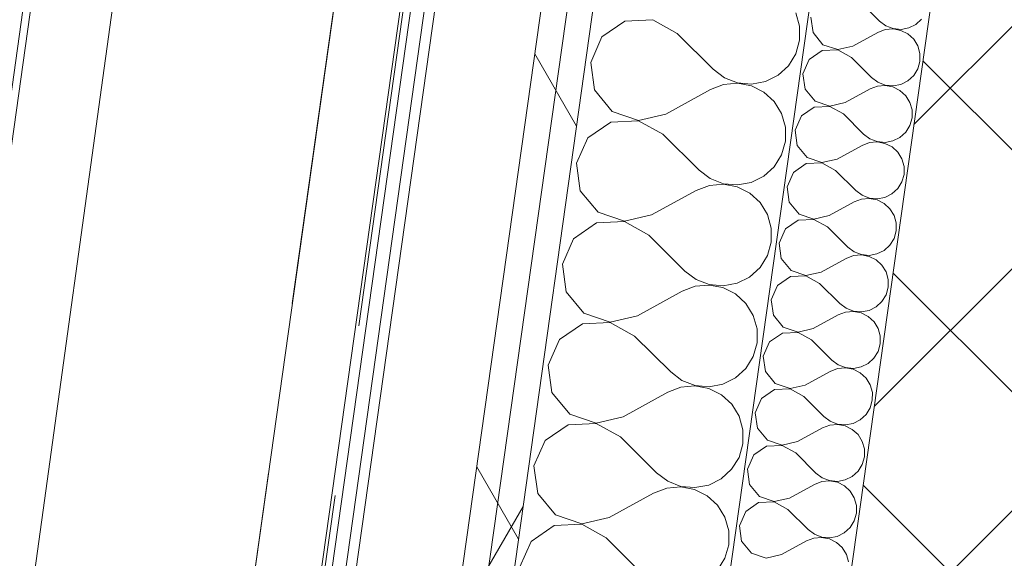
# Model space of a CAD drawing. Header units: millimetres. Extents: x 74467 to 235410, y -65 to 114857.
# Tile 81 of 256: x 85016 to 85591, y 101832 to 102146. Entities that reach past the tile are written whole.
import ezdxf

# ---------------------------------------------------------------- set-up
doc = ezdxf.new("R2010")
doc.units = ezdxf.units.MM
doc.header["$MEASUREMENT"] = 0
doc.linetypes.add('Katkend varjatud', pattern=[300, 200, -100])
doc.linetypes.add('Wipeout_Contour', pattern=[1000, 0, -1000])
for name, color, linetype in [('00 Kunstikonkursi LÜ jaoks asendi 2D', 7, 'Continuous'), ('1232 Välisseinad.AR', 7, 'Continuous'), ('1235 Vahelaed.AR', 7, 'Continuous'), ('1245 Klaasfassaadid.AR', 7, 'Continuous'), ('1247 Lamellid.AR', 7, 'Continuous'), ('1248 Vihmaveerennid.AR', 7, 'Continuous')]:
    doc.layers.add(name, color=color, linetype=linetype)

# ---------------------------------------------------------------- blocks, each defined once
blk = doc.blocks.new('Slab_21_1', base_point=(85488.39, 103235.88))
at = {"layer": '1235 Vahelaed.AR', "color": 7, "linetype": 'Continuous', "lineweight": 13, "flags": 128}
blk.add_lwpolyline([(92532.74, 91133.4), (92269.1, 89251.85), (83692.47, 90457.21), (85488.39, 103235.88), (92952.61, 103235.88), (92952.61, 98575.89), (92952.61, 97085.9), (92952.61, 95885.86), (92742.64, 95885.88), (92742.64, 95485.88), (93142.61, 95485.88), (92577.56, 91453.23)], dxfattribs=at)
blk = doc.blocks.new('Beam_23_1', base_point=(85231.4, 103526.87))
at = {"color": 254, "linetype": 'Wipeout_Contour', "lineweight": 0, "ltscale": 527440.435451}
blk.add_wipeout([(85231.4, 103526.87), (84492.16, 98266.92), (84650.6, 98244.65), (85370.48, 103366.87)], dxfattribs=at).dxf.layer = '1247 Lamellid.AR'
at = {"layer": '1247 Lamellid.AR', "color": 7, "linetype": 'Continuous', "lineweight": 13, "flags": 128}
for points in [[(85231.4, 103526.87), (84492.16, 98266.92)], [(85370.48, 103366.87), (84650.6, 98244.65)]]:
    blk.add_lwpolyline(points, dxfattribs=at)
blk = doc.blocks.new('Beam_48_1', base_point=(85231.4, 103526.87))
at = {"layer": '1247 Lamellid.AR', "color": 7, "linetype": 'Katkend varjatud', "lineweight": 13, "flags": 128}
for points in [[(85231.4, 103526.87), (84492.16, 98266.92)], [(85370.48, 103366.87), (84650.6, 98244.65)]]:
    blk.add_lwpolyline(points, dxfattribs=at)
blk = doc.blocks.new('*X1307')
at = {"layer": '1232 Välisseinad.AR', "color": 252, "linetype": 'Continuous', "lineweight": 13, "true_color": 0x8c8d8c}
for p, q in [((85471.95, 102142.49), (85469.72, 102150.4)), ((85369.91, 102145.45), (85356.49, 102136.25)), ((85386.16, 102146.22), (85369.91, 102145.45)), ((85400.38, 102138.33), (85386.16, 102146.22)), ((85400.38, 102138.33), (85421.47, 102117.33)), ((85471.94, 102134.28), (85471.95, 102142.49)), ((85356.49, 102136.25), (85349.91, 102121.38)), ((85469.69, 102126.39), (85471.94, 102134.28)), ((85465.36, 102119.41), (85469.69, 102126.39)), ((85349.91, 102121.38), (85352.14, 102105.27)), ((85421.47, 102117.33), (85428.04, 102112.4)), ((85451.95, 102110.21), (85459.3, 102113.87)), ((85459.3, 102113.87), (85465.36, 102119.41)), ((85427.49, 102108.48), (85419.82, 102105.54)), ((85435.67, 102109.21), (85427.49, 102108.48)), ((85428.04, 102112.4), (85435.7, 102109.44)), ((85443.73, 102107.67), (85435.67, 102109.21)), ((85435.7, 102109.44), (85443.88, 102108.7)), ((85443.88, 102108.7), (85451.95, 102110.21)), ((85352.14, 102105.27), (85362.5, 102092.73)), ((85393.75, 102091.17), (85419.82, 102105.54)), ((85451.07, 102103.99), (85443.73, 102107.67)), ((85457.13, 102098.44), (85451.07, 102103.99)), ((85461.44, 102091.45), (85457.13, 102098.44)), ((85362.5, 102092.73), (85377.91, 102087.51)), ((85377.91, 102087.51), (85393.75, 102091.17)), ((85463.67, 102083.55), (85461.44, 102091.45)), ((85361.63, 102086.51), (85348.21, 102077.31)), ((85377.87, 102087.27), (85361.63, 102086.51)), ((85392.1, 102079.38), (85377.87, 102087.27)), ((85392.1, 102079.38), (85413.19, 102058.39)), ((85463.66, 102075.34), (85463.67, 102083.55)), ((85348.21, 102077.31), (85341.63, 102062.43)), ((85461.41, 102067.44), (85463.66, 102075.34)), ((85341.63, 102062.43), (85343.85, 102046.32)), ((85457.08, 102060.46), (85461.41, 102067.44)), ((85413.19, 102058.39), (85419.75, 102053.45)), ((85451.01, 102054.93), (85457.08, 102060.46)), ((85419.75, 102053.45), (85427.42, 102050.5)), ((85435.59, 102049.75), (85443.66, 102051.27)), ((85443.66, 102051.27), (85451.01, 102054.93)), ((85343.85, 102046.32), (85354.22, 102033.78)), ((85385.47, 102032.23), (85411.53, 102046.6)), ((85419.2, 102049.53), (85411.53, 102046.6)), ((85427.38, 102050.26), (85419.2, 102049.53)), ((85435.45, 102048.73), (85427.38, 102050.26)), ((85427.42, 102050.5), (85435.59, 102049.75)), ((85442.79, 102045.04), (85435.45, 102048.73)), ((85448.84, 102039.5), (85442.79, 102045.04)), ((85453.15, 102032.51), (85448.84, 102039.5)), ((85354.22, 102033.78), (85369.62, 102028.57)), ((85353.34, 102027.56), (85339.92, 102018.37)), ((85369.59, 102028.33), (85353.34, 102027.56)), ((85383.81, 102020.44), (85369.59, 102028.33)), ((85369.62, 102028.57), (85385.47, 102032.23)), ((85455.39, 102024.61), (85453.15, 102032.51)), ((85455.38, 102016.39), (85455.39, 102024.61)), ((85339.92, 102018.37), (85333.34, 102003.49)), ((85383.81, 102020.44), (85404.91, 101999.44)), ((85453.12, 102008.5), (85455.38, 102016.39)), ((85448.8, 102001.52), (85453.12, 102008.5)), ((85333.34, 102003.49), (85335.57, 101987.38)), ((85404.91, 101999.44), (85411.47, 101994.51)), ((85442.73, 101995.99), (85448.8, 102001.52)), ((85411.47, 101994.51), (85419.13, 101991.55)), ((85435.38, 101992.32), (85442.73, 101995.99)), ((85335.57, 101987.38), (85345.93, 101974.84)), ((85377.19, 101973.28), (85403.25, 101987.65)), ((85410.92, 101990.59), (85403.25, 101987.65)), ((85419.1, 101991.32), (85410.92, 101990.59)), ((85427.16, 101989.78), (85419.1, 101991.32)), ((85419.13, 101991.55), (85427.31, 101990.81)), ((85434.5, 101986.1), (85427.16, 101989.78)), ((85427.31, 101990.81), (85435.38, 101992.32)), ((85440.56, 101980.55), (85434.5, 101986.1)), ((85444.87, 101973.56), (85440.56, 101980.55)), ((85345.93, 101974.84), (85361.34, 101969.62)), ((85361.34, 101969.62), (85377.19, 101973.28)), ((85447.1, 101965.66), (85444.87, 101973.56)), ((85345.06, 101968.62), (85331.64, 101959.42)), ((85361.3, 101969.38), (85345.06, 101968.62)), ((85375.53, 101961.5), (85361.3, 101969.38)), ((85447.09, 101957.45), (85447.1, 101965.66)), ((85331.64, 101959.42), (85325.06, 101944.54)), ((85375.53, 101961.5), (85396.62, 101940.5)), ((85444.84, 101949.55), (85447.09, 101957.45)), ((85440.51, 101942.57), (85444.84, 101949.55)), ((85325.06, 101944.54), (85327.28, 101928.43)), ((85434.44, 101937.04), (85440.51, 101942.57)), ((85396.62, 101940.5), (85403.19, 101935.56)), ((85403.19, 101935.56), (85410.85, 101932.61)), ((85427.09, 101933.38), (85434.44, 101937.04)), ((85402.63, 101931.64), (85394.97, 101928.71)), ((85410.81, 101932.37), (85402.63, 101931.64)), ((85418.88, 101930.84), (85410.81, 101932.37)), ((85410.85, 101932.61), (85419.02, 101931.86)), ((85426.22, 101927.15), (85418.88, 101930.84)), ((85419.02, 101931.86), (85427.09, 101933.38)), ((85327.28, 101928.43), (85337.65, 101915.89)), ((85368.9, 101914.34), (85394.97, 101928.71)), ((85432.28, 101921.61), (85426.22, 101927.15)), ((85436.58, 101914.62), (85432.28, 101921.61)), ((85337.65, 101915.89), (85353.05, 101910.68)), ((85353.05, 101910.68), (85368.9, 101914.34)), ((85438.82, 101906.72), (85436.58, 101914.62)), ((85336.77, 101909.67), (85323.36, 101900.48)), ((85353.02, 101910.44), (85336.77, 101909.67)), ((85367.25, 101902.55), (85353.02, 101910.44)), ((85367.25, 101902.55), (85388.34, 101881.55)), ((85438.81, 101898.5), (85438.82, 101906.72)), ((85323.36, 101900.48), (85316.78, 101885.6)), ((85436.55, 101890.61), (85438.81, 101898.5)), ((85432.23, 101883.63), (85436.55, 101890.61)), ((85316.78, 101885.6), (85319, 101869.49)), ((85388.34, 101881.55), (85394.9, 101876.62)), ((85418.81, 101874.43), (85426.16, 101878.1)), ((85426.16, 101878.1), (85432.23, 101883.63)), ((85394.35, 101872.7), (85386.68, 101869.77)), ((85402.53, 101873.43), (85394.35, 101872.7)), ((85394.9, 101876.62), (85402.56, 101873.67)), ((85410.6, 101871.89), (85402.53, 101873.43)), ((85402.56, 101873.67), (85410.74, 101872.92)), ((85410.74, 101872.92), (85418.81, 101874.43)), ((85319, 101869.49), (85329.36, 101856.95)), ((85360.62, 101855.4), (85386.68, 101869.77)), ((85417.94, 101868.21), (85410.6, 101871.89)), ((85423.99, 101862.66), (85417.94, 101868.21)), ((85428.3, 101855.67), (85423.99, 101862.66)), ((85329.36, 101856.95), (85344.77, 101851.73)), ((85344.77, 101851.73), (85360.62, 101855.4)), ((85430.53, 101847.77), (85428.3, 101855.67)), ((85328.49, 101850.73), (85315.07, 101841.53)), ((85344.74, 101851.5), (85328.49, 101850.73)), ((85358.96, 101843.61), (85344.74, 101851.5)), ((85358.96, 101843.61), (85380.05, 101822.61)), ((85430.52, 101839.56), (85430.53, 101847.77)), ((85315.07, 101841.53), (85308.49, 101826.66)), ((85428.27, 101831.66), (85430.52, 101839.56)), ((85423.94, 101824.68), (85428.27, 101831.66))]:
    blk.add_line(p, q, dxfattribs=at)
blk = doc.blocks.new('*X1309')
at = {"layer": '1232 Välisseinad.AR', "color": 252, "linetype": 'Continuous', "lineweight": 13, "true_color": 0x8c8d8c}
for p, q in [((85506.79, 102157.28), (85518.6, 102145.52)), ((85478.53, 102147.78), (85479.78, 102138.76)), ((85518.6, 102145.52), (85522.28, 102142.75)), ((85522.28, 102142.75), (85526.57, 102141.1)), ((85535.67, 102141.53), (85539.78, 102143.58)), ((85539.78, 102143.58), (85543.18, 102146.68)), ((85479.78, 102138.76), (85485.58, 102131.74)), ((85503.08, 102130.87), (85517.68, 102138.92)), ((85521.97, 102140.56), (85517.68, 102138.92)), ((85526.55, 102140.97), (85521.97, 102140.56)), ((85531.07, 102140.11), (85526.55, 102140.97)), ((85526.57, 102141.1), (85531.15, 102140.68)), ((85535.18, 102138.04), (85531.07, 102140.11)), ((85531.15, 102140.68), (85535.67, 102141.53)), ((85538.57, 102134.94), (85535.18, 102138.04)), ((85485.58, 102131.74), (85494.21, 102128.82)), ((85540.98, 102131.02), (85538.57, 102134.94)), ((85485.09, 102128.25), (85477.58, 102123.1)), ((85494.19, 102128.68), (85485.09, 102128.25)), ((85502.15, 102124.27), (85494.19, 102128.68)), ((85494.21, 102128.82), (85503.08, 102130.87)), ((85542.23, 102126.6), (85540.98, 102131.02)), ((85542.23, 102122), (85542.23, 102126.6)), ((85477.58, 102123.1), (85473.89, 102114.77)), ((85502.15, 102124.27), (85513.97, 102112.51)), ((85540.97, 102117.58), (85542.23, 102122)), ((85473.89, 102114.77), (85475.14, 102105.75)), ((85538.54, 102113.67), (85540.97, 102117.58)), ((85513.97, 102112.51), (85517.64, 102109.74)), ((85517.64, 102109.74), (85521.93, 102108.09)), ((85521.93, 102108.09), (85526.51, 102107.67)), ((85526.51, 102107.67), (85531.03, 102108.52)), ((85531.03, 102108.52), (85535.15, 102110.57)), ((85535.15, 102110.57), (85538.54, 102113.67)), ((85475.14, 102105.75), (85480.94, 102098.73)), ((85498.44, 102097.86), (85513.04, 102105.91)), ((85517.33, 102107.55), (85513.04, 102105.91)), ((85521.91, 102107.96), (85517.33, 102107.55)), ((85526.43, 102107.1), (85521.91, 102107.96)), ((85530.54, 102105.04), (85526.43, 102107.1)), ((85533.93, 102101.93), (85530.54, 102105.04)), ((85480.94, 102098.73), (85489.57, 102095.81)), ((85489.57, 102095.81), (85498.44, 102097.86)), ((85536.34, 102098.01), (85533.93, 102101.93)), ((85537.59, 102093.59), (85536.34, 102098.01)), ((85480.45, 102095.25), (85472.94, 102090.1)), ((85489.55, 102095.68), (85480.45, 102095.25)), ((85497.51, 102091.26), (85489.55, 102095.68)), ((85497.51, 102091.26), (85509.33, 102079.5)), ((85537.59, 102088.99), (85537.59, 102093.59)), ((85472.94, 102090.1), (85469.25, 102081.77)), ((85536.33, 102084.57), (85537.59, 102088.99)), ((85469.25, 102081.77), (85470.5, 102072.74)), ((85509.33, 102079.5), (85513, 102076.74)), ((85530.51, 102077.56), (85533.9, 102080.66)), ((85533.9, 102080.66), (85536.33, 102084.57)), ((85512.69, 102074.54), (85508.4, 102072.9)), ((85517.27, 102074.95), (85512.69, 102074.54)), ((85513, 102076.74), (85517.29, 102075.08)), ((85521.79, 102074.09), (85517.27, 102074.95)), ((85517.29, 102075.08), (85521.87, 102074.66)), ((85525.9, 102072.03), (85521.79, 102074.09)), ((85521.87, 102074.66), (85526.39, 102075.51)), ((85526.39, 102075.51), (85530.51, 102077.56)), ((85470.5, 102072.74), (85476.3, 102065.72)), ((85493.8, 102064.85), (85508.4, 102072.9)), ((85529.29, 102068.92), (85525.9, 102072.03)), ((85531.7, 102065.01), (85529.29, 102068.92)), ((85475.81, 102062.24), (85468.3, 102057.09)), ((85484.91, 102062.67), (85475.81, 102062.24)), ((85476.3, 102065.72), (85484.93, 102062.8)), ((85492.88, 102058.25), (85484.91, 102062.67)), ((85484.93, 102062.8), (85493.8, 102064.85)), ((85532.96, 102060.58), (85531.7, 102065.01)), ((85468.3, 102057.09), (85464.61, 102048.76)), ((85492.88, 102058.25), (85504.69, 102046.49)), ((85532.95, 102055.98), (85532.96, 102060.58)), ((85529.27, 102047.65), (85531.69, 102051.56)), ((85531.69, 102051.56), (85532.95, 102055.98)), ((85464.61, 102048.76), (85465.86, 102039.73)), ((85504.69, 102046.49), (85508.36, 102043.73)), ((85525.87, 102044.55), (85529.27, 102047.65)), ((85465.86, 102039.73), (85471.66, 102032.71)), ((85489.16, 102031.84), (85503.76, 102039.89)), ((85508.05, 102041.53), (85503.76, 102039.89)), ((85512.63, 102041.94), (85508.05, 102041.53)), ((85508.36, 102043.73), (85512.65, 102042.07)), ((85517.15, 102041.08), (85512.63, 102041.94)), ((85512.65, 102042.07), (85517.23, 102041.65)), ((85521.26, 102039.02), (85517.15, 102041.08)), ((85517.23, 102041.65), (85521.75, 102042.5)), ((85521.75, 102042.5), (85525.87, 102044.55)), ((85524.65, 102035.91), (85521.26, 102039.02)), ((85527.07, 102032), (85524.65, 102035.91)), ((85471.17, 102029.23), (85463.66, 102024.08)), ((85480.27, 102029.66), (85471.17, 102029.23)), ((85471.66, 102032.71), (85480.29, 102029.79)), ((85488.24, 102025.24), (85480.27, 102029.66)), ((85480.29, 102029.79), (85489.16, 102031.84)), ((85528.32, 102027.57), (85527.07, 102032)), ((85528.31, 102022.97), (85528.32, 102027.57)), ((85463.66, 102024.08), (85459.97, 102015.75)), ((85488.24, 102025.24), (85500.05, 102013.48)), ((85527.05, 102018.55), (85528.31, 102022.97)), ((85524.63, 102014.64), (85527.05, 102018.55)), ((85459.97, 102015.75), (85461.22, 102006.72)), ((85500.05, 102013.48), (85503.72, 102010.72)), ((85503.72, 102010.72), (85508.01, 102009.06)), ((85517.11, 102009.49), (85521.23, 102011.55)), ((85521.23, 102011.55), (85524.63, 102014.64)), ((85461.22, 102006.72), (85467.02, 101999.7)), ((85484.52, 101998.83), (85499.12, 102006.88)), ((85503.41, 102008.52), (85499.12, 102006.88)), ((85508, 102008.93), (85503.41, 102008.52)), ((85512.51, 102008.07), (85508, 102008.93)), ((85508.01, 102009.06), (85512.59, 102008.65)), ((85516.62, 102006.01), (85512.51, 102008.07)), ((85512.59, 102008.65), (85517.11, 102009.49)), ((85520.01, 102002.9), (85516.62, 102006.01)), ((85467.02, 101999.7), (85475.65, 101996.78)), ((85475.65, 101996.78), (85484.52, 101998.83)), ((85522.43, 101998.99), (85520.01, 102002.9)), ((85523.68, 101994.56), (85522.43, 101998.99)), ((85466.53, 101996.22), (85459.02, 101991.07)), ((85475.63, 101996.65), (85466.53, 101996.22)), ((85483.6, 101992.23), (85475.63, 101996.65)), ((85523.67, 101989.96), (85523.68, 101994.56)), ((85459.02, 101991.07), (85455.33, 101982.74)), ((85483.6, 101992.23), (85495.41, 101980.47)), ((85522.41, 101985.54), (85523.67, 101989.96)), ((85455.33, 101982.74), (85456.58, 101973.72)), ((85516.59, 101978.54), (85519.99, 101981.63)), ((85519.99, 101981.63), (85522.41, 101985.54)), ((85495.41, 101980.47), (85499.08, 101977.71)), ((85503.36, 101975.92), (85498.78, 101975.51)), ((85499.08, 101977.71), (85503.37, 101976.05)), ((85507.87, 101975.06), (85503.36, 101975.92)), ((85503.37, 101976.05), (85507.95, 101975.64)), ((85507.95, 101975.64), (85512.47, 101976.48)), ((85512.47, 101976.48), (85516.59, 101978.54)), ((85456.58, 101973.72), (85462.38, 101966.69)), ((85479.89, 101965.82), (85494.48, 101973.87)), ((85498.78, 101975.51), (85494.48, 101973.87)), ((85511.98, 101973), (85507.87, 101975.06)), ((85515.37, 101969.89), (85511.98, 101973)), ((85462.38, 101966.69), (85471.01, 101963.77)), ((85471.01, 101963.77), (85479.89, 101965.82)), ((85517.79, 101965.98), (85515.37, 101969.89)), ((85519.04, 101961.55), (85517.79, 101965.98)), ((85461.89, 101963.21), (85454.38, 101958.06)), ((85470.99, 101963.64), (85461.89, 101963.21)), ((85478.96, 101959.22), (85470.99, 101963.64)), ((85478.96, 101959.22), (85490.77, 101947.46)), ((85519.03, 101956.96), (85519.04, 101961.55)), ((85454.38, 101958.06), (85450.7, 101949.73)), ((85517.77, 101952.53), (85519.03, 101956.96)), ((85450.7, 101949.73), (85451.94, 101940.71)), ((85490.77, 101947.46), (85494.45, 101944.7)), ((85511.95, 101945.53), (85515.35, 101948.63)), ((85515.35, 101948.63), (85517.77, 101952.53)), ((85494.14, 101942.51), (85489.84, 101940.86)), ((85498.72, 101942.91), (85494.14, 101942.51)), ((85494.45, 101944.7), (85498.74, 101943.05)), ((85503.23, 101942.05), (85498.72, 101942.91)), ((85498.74, 101943.05), (85503.32, 101942.63)), ((85507.34, 101939.99), (85503.23, 101942.05)), ((85503.32, 101942.63), (85507.83, 101943.48)), ((85507.83, 101943.48), (85511.95, 101945.53)), ((85451.94, 101940.71), (85457.74, 101933.69)), ((85475.25, 101932.81), (85489.84, 101940.86)), ((85510.74, 101936.88), (85507.34, 101939.99)), ((85513.15, 101932.97), (85510.74, 101936.88)), ((85457.25, 101930.2), (85449.74, 101925.05)), ((85466.35, 101930.63), (85457.25, 101930.2)), ((85457.74, 101933.69), (85466.37, 101930.76)), ((85474.32, 101926.21), (85466.35, 101930.63)), ((85466.37, 101930.76), (85475.25, 101932.81)), ((85514.4, 101928.55), (85513.15, 101932.97)), ((85449.74, 101925.05), (85446.06, 101916.72)), ((85474.32, 101926.21), (85486.13, 101914.45)), ((85514.39, 101923.95), (85514.4, 101928.55)), ((85510.71, 101915.62), (85513.13, 101919.53)), ((85513.13, 101919.53), (85514.39, 101923.95)), ((85446.06, 101916.72), (85447.3, 101907.7)), ((85486.13, 101914.45), (85489.81, 101911.69)), ((85503.2, 101910.47), (85507.31, 101912.52)), ((85507.31, 101912.52), (85510.71, 101915.62)), ((85447.3, 101907.7), (85453.1, 101900.68)), ((85470.61, 101899.81), (85485.2, 101907.85)), ((85489.5, 101909.5), (85485.2, 101907.85)), ((85494.08, 101909.9), (85489.5, 101909.5)), ((85489.81, 101911.69), (85494.1, 101910.04)), ((85498.6, 101909.04), (85494.08, 101909.9)), ((85494.1, 101910.04), (85498.68, 101909.62)), ((85502.71, 101906.98), (85498.6, 101909.04)), ((85498.68, 101909.62), (85503.2, 101910.47)), ((85506.1, 101903.88), (85502.71, 101906.98)), ((85508.51, 101899.96), (85506.1, 101903.88)), ((85452.62, 101897.19), (85445.1, 101892.04)), ((85461.71, 101897.62), (85452.62, 101897.19)), ((85453.1, 101900.68), (85461.73, 101897.75)), ((85469.68, 101893.2), (85461.71, 101897.62)), ((85461.73, 101897.75), (85470.61, 101899.81)), ((85509.76, 101895.54), (85508.51, 101899.96)), ((85509.75, 101890.94), (85509.76, 101895.54)), ((85445.1, 101892.04), (85441.42, 101883.71)), ((85469.68, 101893.2), (85481.49, 101881.45)), ((85508.49, 101886.52), (85509.75, 101890.94)), ((85506.07, 101882.61), (85508.49, 101886.52)), ((85441.42, 101883.71), (85442.66, 101874.69)), ((85481.49, 101881.45), (85485.17, 101878.68)), ((85485.17, 101878.68), (85489.46, 101877.03)), ((85498.56, 101877.46), (85502.67, 101879.51)), ((85502.67, 101879.51), (85506.07, 101882.61)), ((85442.66, 101874.69), (85448.47, 101867.67)), ((85465.97, 101866.8), (85480.56, 101874.84)), ((85484.86, 101876.49), (85480.56, 101874.84)), ((85489.44, 101876.89), (85484.86, 101876.49)), ((85493.96, 101876.03), (85489.44, 101876.89)), ((85489.46, 101877.03), (85494.04, 101876.61)), ((85498.07, 101873.97), (85493.96, 101876.03)), ((85494.04, 101876.61), (85498.56, 101877.46)), ((85501.46, 101870.87), (85498.07, 101873.97)), ((85448.47, 101867.67), (85457.09, 101864.75)), ((85457.09, 101864.75), (85465.97, 101866.8)), ((85503.87, 101866.95), (85501.46, 101870.87)), ((85505.12, 101862.53), (85503.87, 101866.95)), ((85447.98, 101864.18), (85440.46, 101859.03)), ((85457.07, 101864.61), (85447.98, 101864.18)), ((85465.04, 101860.2), (85457.07, 101864.61)), ((85505.12, 101857.93), (85505.12, 101862.53)), ((85440.46, 101859.03), (85436.78, 101850.7)), ((85465.04, 101860.2), (85476.85, 101848.44)), ((85503.85, 101853.51), (85505.12, 101857.93)), ((85436.78, 101850.7), (85438.02, 101841.68)), ((85498.03, 101846.5), (85501.43, 101849.6)), ((85501.43, 101849.6), (85503.85, 101853.51)), ((85476.85, 101848.44), (85480.53, 101845.67)), ((85484.8, 101843.89), (85480.22, 101843.48)), ((85480.53, 101845.67), (85484.82, 101844.02)), ((85489.32, 101843.03), (85484.8, 101843.89)), ((85484.82, 101844.02), (85489.4, 101843.6)), ((85489.4, 101843.6), (85493.92, 101844.45)), ((85493.92, 101844.45), (85498.03, 101846.5)), ((85438.02, 101841.68), (85443.83, 101834.66)), ((85461.33, 101833.79), (85475.92, 101841.83)), ((85480.22, 101843.48), (85475.92, 101841.83)), ((85493.43, 101840.96), (85489.32, 101843.03)), ((85496.82, 101837.86), (85493.43, 101840.96)), ((85499.23, 101833.94), (85496.82, 101837.86)), ((85443.83, 101834.66), (85452.45, 101831.74)), ((85452.45, 101831.74), (85461.33, 101833.79)), ((85500.48, 101829.52), (85499.23, 101833.94))]:
    blk.add_line(p, q, dxfattribs=at)
blk = doc.blocks.new('Wall_349_1', base_point=(85594.32, 101474.75))
at = {"layer": '1232 Välisseinad.AR', "linetype": 'Continuous', "lineweight": 13, "true_color": 0x8c8d8c}
h = blk.add_hatch(dxfattribs=at)
h.set_pattern_fill('Insulatsioon_vill_0001', color=252, style=0, pattern_type=2)
h.set_pattern_definition([(60, (0, 0), (-129.90381, 75), []), (120, (0, 0), (129.90381, 75), [])])
h.paths.add_polyline_path([(85471.14, 103220.88), (85232.87, 101525.55), (85262.58, 101521.37), (85501.43, 103220.88)])
at = {"layer": '1232 Välisseinad.AR', "linetype": 'Continuous', "lineweight": 13, "true_color": 0x50504f}
h = blk.add_hatch(dxfattribs=at)
h.set_pattern_fill('Plokk_õõnesbetoon_0001', color=251, style=0, pattern_type=2)
h.set_pattern_definition([(45, (0, 0), (-70.71068, 70.71068), []), (135, (0, 0), (70.71068, 70.71068), [])])
h.paths.add_polyline_path([(85651.27, 102885.88), (85455.68, 101494.23), (85594.32, 101474.75), (85792.64, 102885.88)])
at = {"layer": '1232 Välisseinad.AR', "color": 7, "linetype": 'Continuous', "lineweight": 13}
for p, q in [((85483.86, 103095.88), (85262.58, 101521.37)), ((85600.26, 103025.88), (85386.37, 101503.98)), ((85651.27, 102885.88), (85455.68, 101494.23))]:
    blk.add_line(p, q, dxfattribs=at)
at = {"layer": '1232 Välisseinad.AR', "color": 7, "linetype": 'Continuous', "lineweight": 13, "flags": 128}
blk.add_lwpolyline([(85475.35, 103250.88), (85232.87, 101525.55)], dxfattribs=at)
at = {"layer": '1232 Välisseinad.AR', "color": 7, "lineweight": 15}
for name in ['*X1307', '*X1309']:
    blk.add_blockref(name, (0, 0), dxfattribs=at)
blk = doc.blocks.new('Beam_101_1', base_point=(80955.79, 71665.2))
at = {"layer": '1248 Vihmaveerennid.AR', "color": 7, "linetype": 'Katkend varjatud', "lineweight": 13}
for p, q in [((80737.96, 71695.82), (85214.9, 103550.85)), ((80955.79, 71665.2), (85406.11, 103330.88))]:
    blk.add_line(p, q, dxfattribs=at)
blk = doc.blocks.new('Curtain Wall_14_1')
at = {"layer": '1245 Klaasfassaadid.AR', "color": 7, "linetype": 'Continuous', "lineweight": 13, "flags": 128}
for points in [[(85147.99, 101507.18), (85262.81, 102324.15), (85268.75, 102323.32), (85153.93, 101506.35)], [(85153.93, 101506.35), (85268.75, 102323.32), (85276.67, 102322.2), (85161.85, 101505.23)], [(85161.85, 101505.23), (85276.67, 102322.2), (85282.61, 102321.37), (85167.8, 101504.4)]]:
    blk.add_lwpolyline(points, close=True, dxfattribs=at)

msp = doc.modelspace()

# ---------------------------------------------------------------- block references
at = {"layer": '1235 Vahelaed.AR', "color": 7, "linetype": 'Continuous', "lineweight": 13}
msp.add_blockref('Slab_21_1', (85488.39, 103235.88), dxfattribs=at)

# ---------------------------------------------------------------- next in the draw order: block references
at = {"layer": '1247 Lamellid.AR', "color": 7, "lineweight": 13}
msp.add_blockref('Beam_23_1', (85231.4, 103526.87), dxfattribs=at)

# ---------------------------------------------------------------- next in the draw order: block references
msp.add_blockref('Beam_48_1', (85231.4, 103526.87), dxfattribs=at)

# ---------------------------------------------------------------- next in the draw order: wipeouts: each hides what was drawn before it
at = {"color": 254, "linetype": 'Wipeout_Contour', "lineweight": 0, "ltscale": 2114394.831306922}
msp.add_wipeout([(85800.25, 114798.65), (85283.24, 113762.08), (81457.73, 105547.95), (79754.16, 98873.6), (74744.97, 58252.08), (78840.97, 57691.95), (79724.49, 63897.37), (78115.95, 65420.54), (79009.94, 71803.14), (79406.07, 71747.66), (79876.29, 75104.89), (81262.75, 74910.7), (81927.68, 79472.56), (80911.87, 79614.84), (81132.41, 81189.47), (82153.05, 81046.52), (85252.01, 103464.94), (90613.76, 114702.21)], dxfattribs=at).dxf.layer = '00 Kunstikonkursi LÜ jaoks asendi 2D'

# ---------------------------------------------------------------- next in the draw order: linework, layer by layer
at = {"layer": '00 Kunstikonkursi LÜ jaoks asendi 2D', "color": 63, "linetype": 'Continuous', "lineweight": 13, "true_color": 0xbcc992}
msp.add_line((82153.05, 81046.52), (85252.01, 103464.94), dxfattribs=at)
at = {"layer": '00 Kunstikonkursi LÜ jaoks asendi 2D', "color": 7, "linetype": 'Continuous', "lineweight": 13, "flags": 128}
msp.add_lwpolyline([(85800.25, 114798.65), (85283.24, 113762.08), (81457.73, 105547.95), (79754.16, 98873.6), (74744.97, 58252.08), (78840.97, 57691.95), (79724.49, 63897.37), (78115.95, 65420.54), (79009.94, 71803.14), (79406.07, 71747.66), (79876.29, 75104.89), (81262.75, 74910.7), (81927.68, 79472.56), (80911.87, 79614.84), (81132.41, 81189.47), (82153.05, 81046.52), (85252.01, 103464.94), (90613.76, 114702.21)], close=True, dxfattribs=at)
msp.add_lwpolyline([(85800.25, 114798.65), (85283.24, 113762.08), (81457.73, 105547.95), (79754.16, 98873.6), (74744.97, 58252.08), (78840.97, 57691.95), (79724.49, 63897.37), (78115.95, 65420.54), (79009.94, 71803.14), (79406.07, 71747.66), (79876.29, 75104.89), (81262.75, 74910.7), (81927.68, 79472.56), (80911.87, 79614.84), (81132.41, 81189.47), (82153.05, 81046.52), (85252.01, 103464.94), (90613.76, 114702.21)], close=True, dxfattribs=at)
msp.add_lwpolyline([(85800.25, 114798.65), (85283.24, 113762.08), (81457.73, 105547.95), (79754.16, 98873.6), (74744.97, 58252.08), (78840.97, 57691.95), (79724.49, 63897.37), (78115.95, 65420.54), (79009.94, 71803.14), (79406.07, 71747.66), (79876.29, 75104.89), (81262.75, 74910.7), (81927.68, 79472.56), (80911.87, 79614.84), (81132.41, 81189.47), (82153.05, 81046.52), (85252.01, 103464.94), (90613.76, 114702.21)], close=True, dxfattribs=at)
msp.add_lwpolyline([(85800.25, 114798.65), (85283.24, 113762.08), (81457.73, 105547.95), (79754.16, 98873.6), (74744.97, 58252.08), (78840.97, 57691.95), (79724.49, 63897.37), (78115.95, 65420.54), (79009.94, 71803.14), (79406.07, 71747.66), (79876.29, 75104.89), (81262.75, 74910.7), (81927.68, 79472.56), (80911.87, 79614.84), (81132.41, 81189.47), (82153.05, 81046.52), (85252.01, 103464.94), (90613.76, 114702.21)], close=True, dxfattribs=at)

# ---------------------------------------------------------------- next in the draw order: wipeouts: each hides what was drawn before it
at = {"color": 254, "linetype": 'Wipeout_Contour', "lineweight": 0, "ltscale": 1106957.325690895}
msp.add_wipeout([(86371.61, 105811.43), (85252.01, 103464.94), (118693.51, 103518.11), (139774.07, 103480.61), (139783.71, 82997.03), (142852.78, 81554), (142830.82, 105959.24)], dxfattribs=at).dxf.layer = '00 Kunstikonkursi LÜ jaoks asendi 2D'

# ---------------------------------------------------------------- next in the draw order: linework, layer by layer
at = {"layer": '00 Kunstikonkursi LÜ jaoks asendi 2D', "color": 7, "linetype": 'Continuous', "lineweight": 13, "flags": 128}
msp.add_lwpolyline([(85212.3, 103505.93), (80740.08, 71575.34), (94838.97, 69600.78), (97910.79, 91471.6), (123957.76, 87832.01), (121631.91, 71230.03), (139853.7, 71250.65), (139838.51, 103531.64)], close=True, dxfattribs=at)

# ---------------------------------------------------------------- next in the draw order: block references
at = {"layer": '1232 Välisseinad.AR', "color": 7, "lineweight": 15}
msp.add_blockref('Wall_349_1', (85594.32, 101474.75), dxfattribs=at)
at = {"layer": '1248 Vihmaveerennid.AR', "color": 7, "lineweight": 13}
msp.add_blockref('Beam_101_1', (80955.79, 71665.2), dxfattribs=at)

# ---------------------------------------------------------------- next in the draw order: block references
at = {"layer": '1245 Klaasfassaadid.AR', "linetype": 'Continuous', "lineweight": 0}
msp.add_blockref('Curtain Wall_14_1', (0, 0), dxfattribs=at)

doc.saveas('drawing.dxf')
